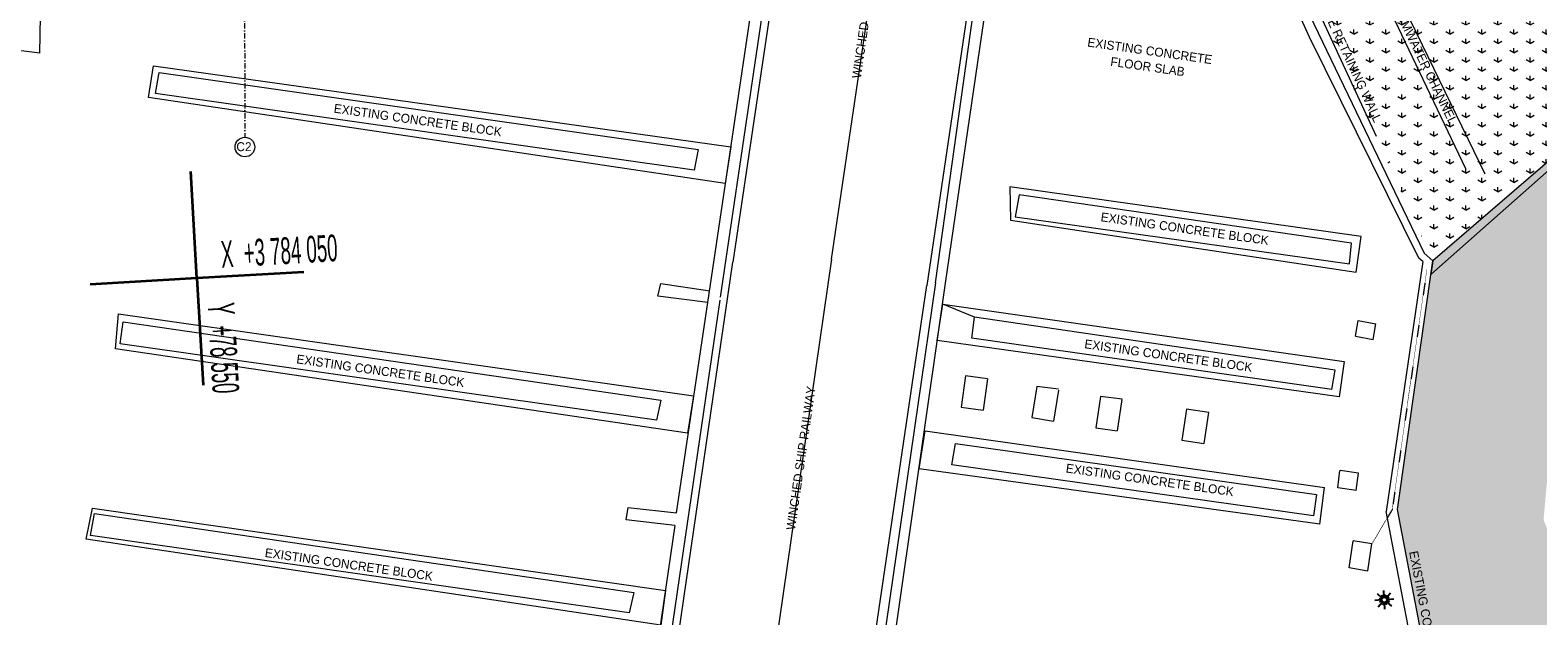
# Model space of a CAD drawing. Header units: millimetres. Extents: x -738537 to 1850049, y -250217 to 604013.
# Tile 119 of 204: x -121048 to -78726, y 55129 to 71557. Entities that reach past the tile are written whole.
import ezdxf

# ---------------------------------------------------------------- set-up
doc = ezdxf.new("R2010")
doc.units = ezdxf.units.MM
doc.header["$MEASUREMENT"] = 0
doc.linetypes.add('DOT', pattern=[0.25, 0, -0.25])
doc.linetypes.add('Dot & Dashed', pattern=[280, 150, -60, 0, -70])
for name, color, linetype, lineweight in [('0_Pen_No__128', 9, 'Continuous', 0), ('0_Pen_No__3', 30, 'Continuous', 15), ('A_SITE 3D_Pen_No__128', 9, 'Continuous', 0), ('A_SURVEY_Pen_No__6', 7, 'Continuous', 5), ('BUILDING_Pen_No__128', 9, 'Continuous', 0), ('BUILDING_Pen_No__2', 1, 'Continuous', 25), ('C-GRID _Pen_No__5', 4, 'Continuous', 5), ('ELECTRICAL LINE_Pen_No__1', 214, 'Continuous', 35), ('GRID_Pen_No__1', 214, 'Continuous', 35), ('GRID_Pen_No__6', 7, 'Continuous', 5), ('RAIL TRACKS_Pen_No__128', 9, 'Continuous', 0), ('SEWER LINE_Pen_No__4', 5, 'Continuous', 5), ('TOPO_Pen_No__128', 9, 'Continuous', 0)]:
    doc.layers.add(name, color=color, linetype=linetype, lineweight=lineweight)
doc.layers.add('BUILDING_Pen_No__7', color=7, linetype='Continuous', lineweight=5, true_color=0x9f07ff)
doc.styles.add('GENERATED_STYLE_1', font='GOTHIC.TTF')
doc.styles.add('GENERATED_STYLE_2', font='arial.ttf')

msp = doc.modelspace()

# ---------------------------------------------------------------- hatches: boundary and pattern name
at = {"layer": '0_Pen_No__128', "linetype": 'Continuous', "lineweight": 0}
h = msp.add_hatch(dxfattribs=at)
h.set_pattern_fill('PATTERN__PAVING', color=9, style=0, pattern_type=2)
h.set_pattern_definition([(0, (20053.95, 1033.6), (0, 400), [300, -100]), (0, (20353.95, 1133.6), (0, 400), [300, -100]), (0, (20253.95, 1233.6), (0, 400), [300, -100]), (0, (20153.95, 1333.6), (0, 400), [300, -100]), (90, (20253.95, 1033.6), (-400, 0), [300, -100]), (90, (20153.95, 1133.6), (-400, 0), [300, -100]), (90, (20053.95, 1233.6), (-400, 0), [300, -100]), (90, (20353.95, 1333.6), (-400, 0), [300, -100])])
h.paths.add_polyline_path([(-96099.3, 84189.8), (-96119.8, 84011), (-92359.9, 82978.5), (-91888.6, 81272.2), (-88610.3, 78611.4), (-84196.5, 74302.6), (-77506.5, 72518.4, -0.4934204), (-77845.8, 68374.4), (-81676.1, 65090.7), (-81731.7, 64700.4), (-77677.9, 68281.3, 0.4694837), (-77323.3, 72654), (-83985.4, 74467.2), (-88495.8, 78785.4), (-91702.8, 81394), (-92211.2, 83105.1)])
at = {"layer": 'A_SITE 3D_Pen_No__128', "linetype": 'Continuous', "lineweight": 0}
h = msp.add_hatch(dxfattribs=at)
h.set_pattern_fill('HATCH__STONE', color=9, style=0, pattern_type=2)
h.set_pattern_definition([(45, (20053.95, 1383.6), (-111.36932, 111.36932), [0, -105, 0, -157.5]), (110, (20403.95, 1383.6), (148.00159, 53.86817), [0, -77, 0, -133])])
h.paths.add_polyline_path([(-92399.2, 91976.2), (-92399.2, 86367.7), (-92211.2, 83105.1), (-91702.8, 81394), (-88495.8, 78785.4), (-83985.4, 74467.2), (-77386.9, 72674, -0.490366), (-77693.6, 68304.7), (-77677.9, 68281.3), (-81731.7, 64700.4), (-82669.2, 58112.6), (-81098.6, 49918.9), (-81932.9, 43841.4), (-72744.5, 41287), (-70898.9, 49057.7), (-70640.2, 50105.4), (-75881.1, 51427.5), (-78565.6, 57816.5), (-78083, 63212.9), (-74828.2, 66023.3), (-69857.4, 69302.6), (-67249.5, 71515.2), (-33839.8, 64542.7), (-26294, 62204.9, -0.3705933), (-18479.5, 48222.7), (-20516, 36464.5), (-31678.4, -32829.8), (-23762.3, -34072.4), (-16488.5, 13069), (-16126.8, 13654.8, -0.6121698), (18400.2, 24926.8), (44928.1, 1928.6), (59754.9, -1655.8), (66431.1, 12848.8, 0.0526194), (34694.7, 41438.7), (14525.1, 53987.1), (2236.2, 60095.2), (-12268.3, 65886.3), (-22426.9, 70473.5), (-21400.4, 73732.7), (-34191.2, 77049), (-35844.4, 73561.5), (-45410.9, 75648.1), (-47811, 76122.9), (-53877.2, 78982.5), (-57604.9, 84607.4), (-57910.5, 85281), (-57653.5, 85995), (-59638.6, 92151.6), (-69130.1, 89157.6), (-67919, 85319.5), (-67867.6, 84420.9), (-68163.7, 82369.7), (-68528.6, 80917.5), (-68959.3, 79690.8), (-70191.6, 78471.5), (-75775.8, 78209.1), (-80162.4, 79600.8), (-81078.9, 80039.2), (-84856.4, 82687.8), (-85562.7, 83478.7, -0.116634), (-85899.2, 84290.4), (-85899.2, 86184), (-85899.2, 91976.2)])
h = msp.add_hatch(dxfattribs=at)
h.set_pattern_fill('GRASS', color=9, style=0, pattern_type=2)
h.set_pattern_definition([(90, (20053.95, 1033.6), (-900, 0), [129.9038, -389.7114]), (90, (20503.95, 1293.4), (-900, 0), [129.9038, -389.7114]), (30, (20053.95, 1033.6), (-450, 779.423), [129.9038, -389.7114]), (30, (20053.95, 1553.2), (-450, 779.423), [129.9038, -389.7114]), (150, (20053.95, 1033.6), (450, 779.423), [129.9038, -389.7114]), (150, (20053.95, 1553.2), (450, 779.423), [129.9038, -389.7114])])
h.paths.add_polyline_path([(-92558.1, 76845.6), (-86835, 76330.4), (-81676.1, 65090.7), (-77829.4, 68388.4, 0.4934536), (-77506.5, 72518.4), (-84295.1, 74560.3), (-88610.3, 78611.4), (-91888.6, 81272.2), (-92410.1, 83160.6), (-96099.3, 84189.8), (-96185.9, 83435.6), (-91939.4, 80980.4)])

# ---------------------------------------------------------------- linework, layer by layer
at = {"layer": '0_Pen_No__3', "color": 7, "linetype": 'Continuous', "lineweight": 15}
msp.add_lwpolyline([(-96099.3, 84189.8), (-96119.8, 84011), (-92359.9, 82978.5), (-91888.6, 81272.2), (-88610.3, 78611.4), (-84196.5, 74302.6), (-77506.5, 72518.4, -0.4934204), (-77845.8, 68374.4), (-81676.1, 65090.7), (-81731.7, 64700.4), (-77677.9, 68281.3, 0.4694837), (-77323.3, 72654), (-83985.4, 74467.2), (-88495.8, 78785.4), (-91702.8, 81394), (-92211.2, 83105.1)], format="xyb", close=True, dxfattribs=at)
at = {"layer": 'A_SURVEY_Pen_No__6', "color": 251, "linetype": 'Continuous', "lineweight": 5, "true_color": 0x636466}
for p, q in [((-99538.9, 77060), (-101325.8, 65048.3)), ((-94116, 76288.5), (-95879.8, 64398.3)), ((-100379.6, 72845.1), (-101680.3, 64066.5)), ((-120772.2, 70907.2), (-120746.7, 72601.2)), ((-102022.3, 63916.7), (-100727.7, 72627.9)), ((-95633.6, 64472.5), (-94572.7, 72015.4)), ((-95352.4, 64458.6), (-94280.6, 71811.8)), ((-120772.2, 70907.2), (-121760.8, 71031)), ((-117587.1, 70558.6), (-101380.5, 68280.5)), ((-117425.9, 70367.5), (-102297.8, 68208)), ((-101542.4, 67259.6), (-117726.5, 69669.2)), ((-102405.1, 67630.9), (-117532.5, 69780.4)), ((-118571.3, 63601), (-102423.5, 61299.5)), ((-118438.3, 63378.2), (-103347.9, 61176.5)), ((-103466.3, 60618.9), (-118523.3, 62762.4)), ((-102593.7, 60248.1), (-118655.1, 62614.6)), ((-119301.2, 58150.4), (-103212.7, 55835.5)), ((-119242.7, 58003.5), (-104101.2, 55784.7)), ((-104229, 55216.5), (-119357.6, 57385.9))]:
    msp.add_line(p, q, dxfattribs=at)
at = {"layer": 'BUILDING_Pen_No__128', "color": 251, "linetype": 'Continuous', "lineweight": 5, "true_color": 0x636466}
for p, q in [((-83688, 65766.9), (-93544.1, 67166.3)), ((-93544.1, 67166.3), (-93530.3, 66225.5)), ((-93280.8, 66940.9), (-93395.7, 66323.4)), ((-83957.9, 65581.2), (-93280.8, 66940.9)), ((-93530.3, 66225.5), (-83821.2, 64767.7)), ((-93395.7, 66323.4), (-84015.2, 65007)), ((-83821.2, 64767.7), (-83688, 65766.9)), ((-84015.2, 65007), (-83957.9, 65581.2)), ((-95591, 62852.3), (-95429, 63873.2)), ((-95429, 63873.2), (-84158.8, 62264.3)), ((-84415.2, 62019.2), (-94536.5, 63503.6)), ((-83848.7, 62973.2), (-83767.4, 63412.7)), ((-83767.4, 63412.7), (-83271.3, 63320.9)), ((-83352.7, 62881.3), (-83271.3, 63320.9)), ((-84302.5, 61274.5), (-95591, 62852.3)), ((-84504.1, 61473.3), (-94613.2, 62918.3)), ((-83848.7, 62973.2), (-83352.7, 62881.3)), ((-84158.8, 62264.3), (-84302.5, 61274.5)), ((-84504.1, 61473.3), (-84415.2, 62019.2)), ((-84336.5, 58718.4), (-84284.1, 59202.1)), ((-83755.4, 59130.1), (-84270.3, 59200.8)), ((-83821.6, 58647.6), (-83755.4, 59130.1)), ((-83821.6, 58647.6), (-84336.5, 58718.4))]:
    msp.add_line(p, q, dxfattribs=at)
at = {"layer": 'BUILDING_Pen_No__2', "color": 1, "linetype": 'Continuous', "lineweight": 25}
for p, q in [((-83110.1, 55573.3), (-83298.9, 55562.5)), ((-83232.3, 55753.5), (-83091.1, 55627.6)), ((-83210.7, 55380.3), (-83085, 55521.4)), ((-83178, 55627.4), (-83106, 55602.3)), ((-83102.7, 55544.9), (-83171.1, 55511.8)), ((-83067.8, 55645.2), (-83101.1, 55714.1)), ((-83084.9, 55434.6), (-83059.8, 55506.6)), ((-83039.4, 55652.6), (-83050.2, 55841.2)), ((-83019.9, 55313.7), (-83030.7, 55502.5)), ((-83010.3, 55648.5), (-82984.7, 55721.7)), ((-82969.3, 55441.2), (-83002.4, 55509.8)), ((-82985, 55633.7), (-82859.1, 55775)), ((-82978.9, 55527.5), (-82837.7, 55401.7)), ((-82898.7, 55643.5), (-82967.3, 55610.3)), ((-82964, 55552.8), (-82892.1, 55527.7)), ((-82771.1, 55592.7), (-82960, 55581.9))]:
    msp.add_line(p, q, dxfattribs=at)
msp.add_circle((-83035, 55577.6), 75.2, dxfattribs=at)
at = {"layer": 'BUILDING_Pen_No__7', "color": 190, "linetype": 'Continuous', "lineweight": 5, "true_color": 0x9f07ff}
for p, q in [((-83721.1, 74749.7), (-80213, 67528.3)), ((-80751.6, 67664.7), (-83985.4, 74467.2))]:
    msp.add_line(p, q, dxfattribs=at)
at = {"layer": 'C-GRID _Pen_No__5', "color": 4, "linetype": 'Dot & Dashed', "lineweight": 5}
for p in [(-115083.6, 92758), (-115019.8, 68553.5)]:
    msp.add_line(p, (-115019.8, 68553.5), dxfattribs=at)
at = {"layer": 'C-GRID _Pen_No__5', "color": 4, "linetype": 'Continuous', "lineweight": 5}
msp.add_circle((-115019.1, 68278.5), 275, dxfattribs=at)
at = {"layer": 'ELECTRICAL LINE_Pen_No__1', "color": 18, "linetype": 'DOT', "lineweight": 18, "true_color": 0x000000}
for p, q in [((-81840.7, 64846.3), (-82813.6, 58111.6)), ((-81840.7, 64846.3), (-82813.6, 58111.6)), ((-82813.6, 58111.6), (-83381.5, 57147.2)), ((-82813.6, 58111.6), (-83381.5, 57147.2))]:
    msp.add_line(p, q, dxfattribs=at)
at = {"layer": 'ELECTRICAL LINE_Pen_No__1', "color": 18, "linetype": 'Continuous', "lineweight": 18, "true_color": 0x000000}
for p, q in [((-84023.2, 56472.1), (-83905.1, 57228.9)), ((-84023.2, 56472.1), (-83905.1, 57228.9)), ((-83381.5, 57147.2), (-83905.1, 57228.9)), ((-83381.5, 57147.2), (-83905.1, 57228.9)), ((-83499.5, 56390.4), (-83381.5, 57147.2)), ((-83499.5, 56390.4), (-83381.5, 57147.2)), ((-83500.3, 56385.9), (-84023.2, 56472.1)), ((-83500.3, 56385.9), (-84023.2, 56472.1))]:
    msp.add_line(p, q, dxfattribs=at)
at = {"layer": 'GRID_Pen_No__1', "color": 214, "linetype": 'Continuous', "lineweight": 35}
for p, q in [((-116364.7, 64598.7), (-116536, 67593.8)), ((-113369.6, 64770), (-116364.7, 64598.7)), ((-116364.7, 64598.7), (-119359.8, 64427.3)), ((-116364.7, 64598.7), (-116193.3, 61603.6))]:
    msp.add_line(p, q, dxfattribs=at)
at = {"layer": 'RAIL TRACKS_Pen_No__128', "color": 251, "linetype": 'Continuous', "lineweight": 5, "true_color": 0x636466}
msp.add_line((-98556.3, 65136.7), (-96856.4, 76567.2), dxfattribs=at)
at = {"layer": 'SEWER LINE_Pen_No__4', "color": 5, "linetype": 'Continuous', "lineweight": 5}
for p, q in [((-83257.8, 68576.1), (-86985.4, 76656.3)), ((-87193.9, 76273.8), (-81918.3, 65297.2)), ((-85140, 71363.1), (-87295.7, 76127.8)), ((-82063.7, 65161.8), (-85140, 71363.1)), ((-81676.1, 65090.7), (-81918.3, 65297.2)), ((-81952.2, 65066.7), (-82983.5, 58052.4)), ((-82669.2, 58112.6), (-81676.1, 65090.7)), ((-81952.2, 65066.7), (-82063.7, 65161.8)), ((-81420.9, 49900.5), (-82983.5, 58052.4)), ((-81098.6, 49918.9), (-82669.2, 58112.6))]:
    msp.add_line(p, q, dxfattribs=at)
at = {"layer": 'TOPO_Pen_No__128', "color": 251, "linetype": 'Continuous', "lineweight": 5, "true_color": 0x636466}
for p, q in [((-117726.5, 69669.2), (-117587.1, 70558.6)), ((-117532.5, 69780.4), (-117425.9, 70367.5)), ((-102297.8, 68208), (-102405.1, 67630.9)), ((-101380.5, 68280.5), (-101542.4, 67259.6)), ((-106209.6, 31534.7), (-101325.8, 65048.3)), ((-98556.3, 65136.7), (-103582.2, 30429.9)), ((-103424.9, 64096.9), (-103345, 64452)), ((-103345, 64452), (-101973, 64248.1)), ((-100852.4, 30739.4), (-95879.8, 64398.3)), ((-95633.6, 64472.5), (-100514.3, 30728.7)), ((-97572.9, 48996.5), (-95352.4, 64458.6)), ((-106452.9, 31410.6), (-101675.3, 63979.7)), ((-102022.3, 63916.7), (-103424.9, 64096.9)), ((-102906.7, 58016.6), (-102022.3, 63916.7)), ((-118655.1, 62614.6), (-118571.3, 63601)), ((-94536.5, 63503.6), (-95429, 63873.2)), ((-94613.2, 62918.3), (-94536.5, 63503.6)), ((-118523.3, 62762.4), (-118438.3, 63378.2)), ((-94792.8, 61856.3), (-94912.8, 60978)), ((-94177.5, 61781.3), (-94792.8, 61856.3)), ((-94178.5, 61772.3), (-94298.6, 60894)), ((-92792.6, 61560), (-92933.2, 60690.6)), ((-92177.3, 61485), (-92792.6, 61560)), ((-92180.6, 61461.1), (-92321.1, 60591.6)), ((-103347.9, 61176.5), (-103466.3, 60618.9)), ((-102423.5, 61299.5), (-102593.7, 60248.1)), ((-94912.8, 60978), (-94298.6, 60894)), ((-91003.8, 61281.7), (-91133.8, 60402.9)), ((-90398.5, 61206.2), (-91003.8, 61281.7)), ((-90400.4, 61192.5), (-90530.4, 60313.6)), ((-92933.2, 60690.6), (-92321.1, 60591.6)), ((-88589.7, 60929), (-88720.3, 60060.2)), ((-87963.3, 60834.7), (-88589.7, 60929)), ((-87966.7, 60835.4), (-88097.3, 59966.5)), ((-96095.9, 59247.6), (-95926.9, 60319)), ((-95926.9, 60319), (-84717.6, 58726.6)), ((-91133.8, 60402.9), (-90530.4, 60313.6)), ((-95170.9, 59360.6), (-95075.4, 59967)), ((-95075.4, 59967), (-84937, 58533.8)), ((-88720.3, 60060.2), (-88097.3, 59966.5)), ((-85023.1, 57937.9), (-95170.9, 59360.6)), ((-84849, 57697.4), (-96095.9, 59247.6)), ((-84937, 58533.8), (-85023.1, 57937.9)), ((-84849, 57697.4), (-84717.6, 58726.6)), ((-119471.7, 57279.2), (-119301.2, 58150.4)), ((-119357.6, 57385.9), (-119242.7, 58003.5)), ((-104318.1, 57825.6), (-104257.7, 58169.7)), ((-104257.7, 58169.7), (-102906.7, 58016.6)), ((-102946.7, 57663.7), (-104318.1, 57825.6)), ((-102946.7, 57663.7), (-103718.9, 52388.7)), ((-103347.5, 54866.2), (-119471.7, 57279.2)), ((-104101.2, 55784.7), (-104229, 55216.5)), ((-103212.7, 55835.5), (-103347.5, 54866.2))]:
    msp.add_line(p, q, dxfattribs=at)

# ---------------------------------------------------------------- texts
at = {"layer": 'A_SURVEY_Pen_No__6', "color": 7, "linetype": 'Continuous', "lineweight": 5, "char_height": 250, "attachment_point": 5, "style": 'GENERATED_STYLE_1'}
for s, insert, rotation in [('\\A1;{\\pqc;\\fCentury Gothic|b0|i0|c0|p34;WINCHED SHIP \\fCentury Gothic|b0|i0|c0|p34;RAILWAY}', (-97562.6, 72220.6), 81.76023), ('\\A1;{\\pqc;\\fCentury Gothic|b0|i0|c0|p34;EXISTING STONE RETAINING WALL}', (-84404.7, 71593.2), 294.76479), ('\\A1;{\\pqc;\\fCentury Gothic|b0|i0|c0|p34;EX. STORMWATER CHANNEL}', (-82123.7, 71068.8), 295.91058), ('\\A1;{\\pqc;\\fCentury Gothic|b0|i0|c0|p34;EXISTING CONC. RETAINING WALL}', (-81687.7, 54173.3), 280.85074)]:
    msp.add_mtext(s, dxfattribs=dict(at, insert=insert, rotation=rotation))
at = {"layer": 'A_SURVEY_Pen_No__6', "color": 7, "linetype": 'Continuous', "lineweight": 5, "insert": (-89648.5, 70753.6), "char_height": 250, "attachment_point": 5, "rotation": 351.91284, "line_spacing_factor": 1.070163, "style": 'GENERATED_STYLE_1'}
msp.add_mtext('\\A1;{\\pqc;\\fCentury Gothic|b0|i0|c0|p34;EXISTING CONCRETE \\P\\pqc;\\fCentury Gothic|b0|i0|c0|p34;FLOOR SLAB}', dxfattribs=at)
at = {"layer": 'A_SURVEY_Pen_No__6', "color": 251, "linetype": 'Continuous', "lineweight": 5, "true_color": 0x636466, "char_height": 250, "attachment_point": 5, "style": 'GENERATED_STYLE_1'}
for s, insert, rotation in [('\\A1;{\\pqc;\\fCentury Gothic|b0|i0|c0|p34;EXISTING CONCRETE BLOCK}', (-110165.1, 69032.9), 351.91284), ('\\A1;{\\pqc;\\fCentury Gothic|b0|i0|c0|p34;EXISTING CONCRETE BLOCK}', (-88638, 65987.6), 351.91284), ('\\A1;{\\pqc;\\fCentury Gothic|b0|i0|c0|p34;EXISTING CONCRETE BLOCK}', (-89095.3, 62425.7), 351.91284), ('\\A1;{\\pqc;\\fCentury Gothic|b0|i0|c0|p34;EXISTING CONCRETE BLOCK}', (-111215.2, 62001.5), 351.91284), ('\\A1;{\\pqc;\\fCentury Gothic|b0|i0|c0|p34;WINCHED SHIP \\fCentury Gothic|b0|i0|c0|p34;RAILWAY}', (-99409.7, 59552.9), 81.76023), ('\\A1;{\\pqc;\\fCentury Gothic|b0|i0|c0|p34;EXISTING CONCRETE BLOCK}', (-89617.1, 58940.2), 351.91284), ('\\A1;{\\pqc;\\fCentury Gothic|b0|i0|c0|p34;EXISTING CONCRETE BLOCK}', (-112100.7, 56570), 351.91284)]:
    msp.add_mtext(s, dxfattribs=dict(at, insert=insert, rotation=rotation))
at = {"layer": 'C-GRID _Pen_No__5', "color": 4, "linetype": 'Continuous', "lineweight": 5, "insert": (-115260.3, 68413.5), "char_height": 250, "attachment_point": 1, "style": 'GENERATED_STYLE_1'}
msp.add_mtext('\\A1;{\\pql;\\pt0;\\fCentury Gothic|b0|i0|c0|p34;C2}', dxfattribs=at)
at = {"layer": 'GRID_Pen_No__6', "color": 7, "linetype": 'Continuous', "lineweight": 5, "char_height": 750, "attachment_point": 7, "style": 'GENERATED_STYLE_2'}
for s, insert, rotation in [('\\A1;{\\W0.500000x;\\pql;\\fArial|b0|i0|c0|p34;X  +3 784 050}', (-115671.5, 64883), 3.27425), ('\\A1;{\\W0.500000x;\\pql;\\fArial|b0|i0|c0|p34;Y  +78 550}', (-116079, 63891.7), 273.27425)]:
    msp.add_mtext(s, dxfattribs=dict(at, insert=insert, rotation=rotation))

doc.saveas('drawing.dxf')
